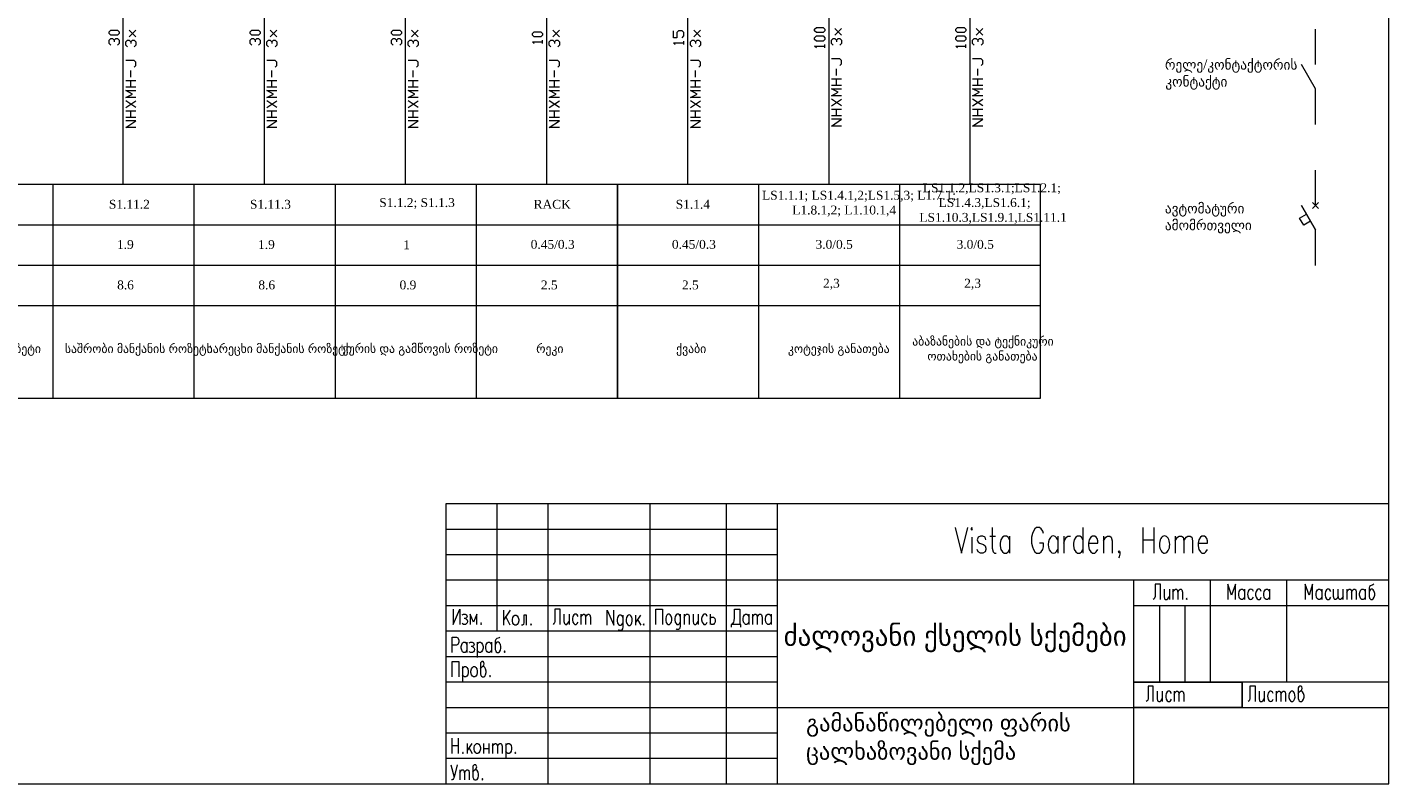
# Model space of a CAD drawing. Header units: millimetres. Extents: x 352 to 350573, y -22 to 37733.
# Tile 203 of 214: x 186088 to 221608, y -22 to 19711. Entities that reach past the tile are written whole.
import ezdxf

# ---------------------------------------------------------------- set-up
doc = ezdxf.new("R2010")
doc.units = ezdxf.units.MM
for name, color, linetype in [('PDF _Рамка1', 7, 'Continuous'), ('PDF _Текст', 7, 'Continuous'), ('PDF _Форматка', 7, 'Continuous'), ('PDF _Элемент', 7, 'Continuous')]:
    doc.layers.add(name, color=color, linetype=linetype)
doc.styles.add('PDF Sylfaen', font='sylfaen.ttf')

msp = doc.modelspace()

# ---------------------------------------------------------------- linework, layer by layer
at = {"layer": 'PDF _Рамка1', "lineweight": 0}
for points in [[(212526, 10035), (212526, 15612), (175709, 15612), (175709, 10035)], [(201483, 10035), (201483, 15612)]]:
    msp.add_lwpolyline(points, close=True, dxfattribs=at)
for points in [[(186752, 15612), (186752, 10035)], [(190436, 15612), (190436, 10035)], [(194120, 15612), (194120, 10035)], [(197800, 15612), (197800, 10035)], [(205163, 15612), (205163, 10035)], [(208847, 15612), (208847, 10035)], [(175709, 14558), (212526, 14558)], [(175709, 13507), (212526, 13507)], [(175709, 12457), (212526, 12457)]]:
    msp.add_lwpolyline(points, dxfattribs=at)
at = {"layer": 'PDF _Текст', "lineweight": 0}
for points in [[(188487, 19546), (188443, 19502), (188268, 19502), (188224, 19546), (188224, 19590), (188268, 19634), (188443, 19634), (188487, 19590)], [(192167, 19546), (192123, 19502), (191948, 19502), (191904, 19546), (191904, 19590), (191948, 19634), (192123, 19634), (192167, 19590)], [(195850, 19546), (195807, 19502), (195632, 19502), (195588, 19546), (195588, 19590), (195632, 19634), (195807, 19634), (195850, 19590)], [(199530, 19502), (199486, 19459), (199311, 19459), (199268, 19502), (199268, 19546), (199311, 19590), (199486, 19590), (199530, 19546)], [(206897, 19614), (206854, 19570), (206675, 19570), (206631, 19614), (206631, 19658), (206675, 19701), (206854, 19701), (206897, 19658)], [(210577, 19614), (210533, 19570), (210358, 19570), (210315, 19614), (210315, 19658), (210358, 19701), (210533, 19701), (210577, 19658)], [(206897, 19395), (206854, 19351), (206675, 19351), (206631, 19395), (206631, 19439), (206675, 19483), (206854, 19483), (206897, 19439)], [(210577, 19395), (210533, 19351), (210358, 19351), (210315, 19395), (210315, 19439), (210358, 19483), (210533, 19483), (210577, 19439)]]:
    msp.add_lwpolyline(points, close=True, dxfattribs=at)
for points in [[(188924, 19459), (188749, 19634)], [(188749, 19459), (188924, 19634)], [(192604, 19459), (192429, 19634)], [(192429, 19459), (192604, 19634)], [(196288, 19459), (196113, 19634)], [(196113, 19459), (196288, 19634)], [(199972, 19459), (199797, 19634)], [(199797, 19459), (199972, 19634)], [(203170, 19439), (203214, 19483), (203214, 19570), (203170, 19614), (203082, 19614), (203039, 19570), (203039, 19439), (202951, 19439), (202951, 19614)], [(203651, 19459), (203476, 19634)], [(203476, 19459), (203651, 19634)], [(207335, 19502), (207160, 19677)], [(207160, 19502), (207335, 19677)], [(211015, 19502), (210840, 19677)], [(210840, 19502), (211015, 19677)], [(188268, 19240), (188224, 19284), (188224, 19371), (188268, 19415), (188312, 19415), (188356, 19371), (188356, 19327)], [(188356, 19371), (188399, 19415), (188443, 19415), (188487, 19371), (188487, 19284), (188443, 19240)], [(188706, 19196), (188662, 19240), (188662, 19327), (188706, 19371), (188749, 19371), (188793, 19327), (188793, 19284)], [(188793, 19327), (188837, 19371), (188881, 19371), (188924, 19327), (188924, 19240), (188881, 19196)], [(191948, 19240), (191904, 19284), (191904, 19371), (191948, 19415), (191992, 19415), (192035, 19371), (192035, 19327)], [(192035, 19371), (192079, 19415), (192123, 19415), (192167, 19371), (192167, 19284), (192123, 19240)], [(192385, 19196), (192342, 19240), (192342, 19327), (192385, 19371), (192429, 19371), (192473, 19327), (192473, 19284)], [(192473, 19327), (192517, 19371), (192560, 19371), (192604, 19327), (192604, 19240), (192560, 19196)], [(195632, 19240), (195588, 19284), (195588, 19371), (195632, 19415), (195675, 19415), (195719, 19371), (195719, 19327)], [(195719, 19371), (195763, 19415), (195807, 19415), (195850, 19371), (195850, 19284), (195807, 19240)], [(196069, 19196), (196025, 19240), (196025, 19327), (196069, 19371), (196113, 19371), (196157, 19327), (196157, 19284)], [(196157, 19327), (196200, 19371), (196244, 19371), (196288, 19327), (196288, 19240), (196244, 19196)], [(199311, 19284), (199268, 19327), (199530, 19327)], [(199530, 19284), (199530, 19371)], [(199749, 19196), (199705, 19240), (199705, 19327), (199749, 19371), (199797, 19371), (199840, 19327), (199840, 19284)], [(199840, 19327), (199884, 19371), (199928, 19371), (199972, 19327), (199972, 19240), (199928, 19196)], [(202995, 19264), (202951, 19307), (203214, 19307)], [(203214, 19264), (203214, 19351)], [(203433, 19196), (203389, 19240), (203389, 19327), (203433, 19371), (203476, 19371), (203520, 19327), (203520, 19284)], [(203520, 19327), (203564, 19371), (203608, 19371), (203651, 19327), (203651, 19240), (203608, 19196)], [(206675, 19176), (206631, 19220), (206897, 19220)], [(206897, 19176), (206897, 19264)], [(207116, 19240), (207073, 19284), (207073, 19371), (207116, 19415), (207160, 19415), (207204, 19371), (207204, 19327)], [(207204, 19371), (207248, 19415), (207291, 19415), (207335, 19371), (207335, 19284), (207291, 19240)], [(210358, 19176), (210315, 19220), (210577, 19220)], [(210577, 19176), (210577, 19264)], [(210796, 19240), (210752, 19284), (210752, 19371), (210796, 19415), (210840, 19415), (210884, 19371), (210884, 19327)], [(210884, 19371), (210927, 19415), (210971, 19415), (211015, 19371), (211015, 19284), (210971, 19240)], [(188881, 18671), (188924, 18715), (188924, 18802), (188881, 18846), (188662, 18846)], [(192560, 18671), (192604, 18715), (192604, 18802), (192560, 18846), (192342, 18846)], [(196244, 18671), (196288, 18715), (196288, 18802), (196244, 18846), (196025, 18846)], [(199928, 18671), (199972, 18715), (199972, 18802), (199928, 18846), (199705, 18846)], [(203608, 18671), (203651, 18715), (203651, 18802), (203608, 18846), (203389, 18846)], [(207291, 18715), (207335, 18758), (207335, 18846), (207291, 18890), (207073, 18890)], [(210971, 18715), (211015, 18758), (211015, 18846), (210971, 18890), (210752, 18890)], [(188793, 18408), (188793, 18583)], [(192473, 18408), (192473, 18583)], [(196157, 18408), (196157, 18583)], [(199840, 18408), (199840, 18583)], [(203520, 18408), (203520, 18583)], [(207204, 18452), (207204, 18627)], [(210884, 18452), (210884, 18627)], [(188662, 18321), (188924, 18321)], [(188924, 18146), (188662, 18146)], [(188793, 18146), (188793, 18321)], [(192342, 18321), (192604, 18321)], [(192604, 18146), (192342, 18146)], [(192473, 18146), (192473, 18321)], [(196025, 18321), (196288, 18321)], [(196288, 18146), (196025, 18146)], [(196157, 18146), (196157, 18321)], [(199705, 18321), (199972, 18321)], [(199972, 18146), (199705, 18146)], [(199840, 18146), (199840, 18321)], [(203389, 18321), (203651, 18321)], [(203651, 18146), (203389, 18146)], [(203520, 18146), (203520, 18321)], [(207073, 18365), (207335, 18365)], [(207335, 18190), (207073, 18190)], [(207204, 18190), (207204, 18365)], [(210752, 18365), (211015, 18365)], [(211015, 18190), (210752, 18190)], [(210884, 18190), (210884, 18365)], [(188924, 17879), (188662, 17879), (188837, 17967), (188662, 18058), (188924, 18058)], [(188924, 17617), (188662, 17792)], [(188662, 17617), (188924, 17792)], [(192604, 17879), (192342, 17879), (192517, 17967), (192342, 18058), (192604, 18058)], [(192604, 17617), (192342, 17792)], [(192342, 17617), (192604, 17792)], [(196288, 17879), (196025, 17879), (196200, 17967), (196025, 18058), (196288, 18058)], [(196288, 17617), (196025, 17792)], [(196025, 17617), (196288, 17792)], [(199972, 17879), (199705, 17879), (199884, 17967), (199705, 18058), (199972, 18058)], [(199972, 17617), (199705, 17792)], [(199705, 17617), (199972, 17792)], [(203651, 17879), (203389, 17879), (203564, 17967), (203389, 18058), (203651, 18058)], [(203651, 17617), (203389, 17792)], [(203389, 17617), (203651, 17792)], [(207335, 17923), (207073, 17923), (207248, 18015), (207073, 18102), (207335, 18102)], [(207335, 17661), (207073, 17836)], [(207073, 17661), (207335, 17836)], [(211015, 17923), (210752, 17923), (210927, 18015), (210752, 18102), (211015, 18102)], [(211015, 17661), (210752, 17836)], [(210752, 17661), (211015, 17836)], [(188662, 17529), (188924, 17529)], [(188793, 17354), (188793, 17529)], [(192342, 17529), (192604, 17529)], [(192473, 17354), (192473, 17529)], [(196025, 17529), (196288, 17529)], [(196157, 17354), (196157, 17529)], [(199705, 17529), (199972, 17529)], [(199840, 17354), (199840, 17529)], [(203389, 17529), (203651, 17529)], [(203520, 17354), (203520, 17529)], [(207073, 17573), (207335, 17573)], [(207204, 17398), (207204, 17573)], [(210752, 17573), (211015, 17573)], [(210884, 17398), (210884, 17573)], [(188924, 17354), (188662, 17354)], [(188924, 17092), (188662, 17092), (188924, 17267), (188662, 17267)], [(192604, 17354), (192342, 17354)], [(192604, 17092), (192342, 17092), (192604, 17267), (192342, 17267)], [(196288, 17354), (196025, 17354)], [(196288, 17092), (196025, 17092), (196288, 17267), (196025, 17267)], [(199972, 17354), (199705, 17354)], [(199972, 17092), (199705, 17092), (199972, 17267), (199705, 17267)], [(203651, 17354), (203389, 17354)], [(203651, 17092), (203389, 17092), (203651, 17267), (203389, 17267)], [(207335, 17398), (207073, 17398)], [(207335, 17135), (207073, 17135), (207335, 17310), (207073, 17310)], [(211015, 17398), (210752, 17398)], [(211015, 17135), (210752, 17135), (211015, 17310), (210752, 17310)]]:
    msp.add_lwpolyline(points, dxfattribs=at)
at = {"layer": 'PDF _Форматка', "lineweight": 0}
for points in [[(167117, 37686), (167117, 36127), (167117, -22), (221608, -22), (221608, 36127), (178418, 36127)], [(197020, -22), (197020, 7290), (221608, 7290)], [(198349, 3964), (198349, 7290)], [(199677, -22), (199677, 7290)], [(202339, -22), (202339, 7290)], [(204332, -22), (204332, 7290)], [(205660, -22), (205660, 7290)], [(197020, 6621), (205660, 6621)], [(210299, 6661), (210462, 5997), (210625, 6661)], [(210728, 6407), (210728, 5997)], [(211098, 6343), (211078, 6407), (211019, 6438), (210955, 6438), (210895, 6407), (210872, 6343), (210895, 6283), (210935, 6251), (211039, 6220), (211078, 6188), (211098, 6124), (211098, 6092), (211078, 6029), (211019, 5997), (210955, 5997), (210895, 6029), (210872, 6092)], [(211202, 6438), (211345, 6438)], [(211265, 6661), (211265, 6124), (211285, 6029), (211325, 5997), (211369, 5997)], [(211715, 6343), (211675, 6407), (211635, 6438), (211572, 6438), (211532, 6407), (211492, 6343), (211468, 6251), (211468, 6188), (211492, 6092), (211532, 6029), (211572, 5997), (211635, 5997), (211675, 6029), (211715, 6092)], [(211715, 6438), (211715, 5997)], [(212602, 6502), (212582, 6566), (212538, 6629), (212499, 6661), (212415, 6661), (212375, 6629), (212336, 6566), (212312, 6502), (212292, 6407), (212292, 6251), (212312, 6156), (212336, 6092), (212375, 6029), (212415, 5997), (212499, 5997), (212538, 6029), (212582, 6092), (212602, 6156), (212602, 6251), (212499, 6251)], [(212972, 6438), (212972, 5997)], [(213135, 6438), (213135, 5997)], [(213135, 6251), (213155, 6343), (213199, 6407), (213239, 6438), (213302, 6438)], [(213628, 6343), (213589, 6407), (213549, 6438), (213485, 6438), (213445, 6407), (213402, 6343), (213382, 6251), (213382, 6188), (213402, 6092), (213445, 6029), (213485, 5997), (213549, 5997), (213589, 6029), (213628, 6092)], [(213628, 6661), (213628, 5997)], [(213776, 6251), (214022, 6251), (214022, 6311), (213998, 6375), (213978, 6407), (213939, 6438), (213875, 6438), (213835, 6407), (213795, 6343), (213776, 6251), (213776, 6188), (213795, 6092), (213835, 6029), (213875, 5997), (213939, 5997), (213978, 6029), (214022, 6092)], [(214165, 6438), (214165, 5997)], [(214165, 6311), (214225, 6407), (214269, 6438), (214329, 6438), (214368, 6407), (214392, 6311), (214392, 5997)], [(215192, 6661), (215192, 5997)], [(215482, 6661), (215482, 5997)], [(216035, 6438), (216035, 5997)], [(216035, 6311), (216099, 6407), (216139, 6438), (216202, 6438), (216242, 6407), (216262, 6311), (216262, 5997)], [(216262, 6311), (216326, 6407), (216365, 6438), (216425, 6438), (216469, 6407), (216489, 6311), (216489, 5997)], [(216632, 6251), (216879, 6251), (216879, 6311), (216859, 6375), (216839, 6407), (216799, 6438), (216735, 6438), (216696, 6407), (216652, 6343), (216632, 6251), (216632, 6188), (216652, 6092), (216696, 6029), (216735, 5997), (216799, 5997), (216839, 6029), (216879, 6092)], [(214595, 6029), (214575, 5997), (214555, 6029), (214575, 6060), (214595, 6029), (214595, 5965), (214575, 5901), (214555, 5869)], [(215192, 6343), (215482, 6343)], [(197020, 5957), (205660, 5957)], [(197020, 5293), (205660, 5293), (221608, 5293)], [(214961, -22), (214961, 5293)], [(215649, 4787), (215649, 5185), (215514, 5185), (215514, 4863), (215498, 4823), (215486, 4803), (215462, 4787)], [(215749, 5050), (215749, 4863), (215761, 4803), (215785, 4787), (215820, 4787), (215844, 4803), (215884, 4863)], [(215884, 5050), (215884, 4787)], [(215979, 5050), (215979, 4787)], [(215979, 4974), (216019, 5034), (216043, 5050), (216067, 5050), (216091, 5034), (216103, 4974), (216103, 4787)], [(216103, 4974), (216143, 5034), (216166, 5050), (216190, 5050), (216214, 5034), (216230, 4974), (216230, 4787)], [(216958, 2635), (216958, 5293)], [(217607, 4787), (217607, 5185), (217507, 4899), (217408, 5185), (217408, 4787)], [(217841, 4843), (217817, 4803), (217789, 4787), (217754, 4787), (217730, 4803), (217718, 4823), (217706, 4843), (217694, 4899), (217694, 4939), (217706, 4994), (217730, 5034), (217754, 5050), (217789, 5050), (217817, 5034), (217841, 4994)], [(217841, 5050), (217841, 4787)], [(218283, 4994), (218259, 5034), (218235, 5050), (218199, 5050), (218175, 5034), (218148, 4994), (218136, 4939), (218136, 4899), (218148, 4843), (218175, 4803), (218199, 4787), (218235, 4787), (218259, 4803), (218283, 4843)], [(218494, 4843), (218470, 4803), (218446, 4787), (218406, 4787), (218382, 4803), (218370, 4823), (218358, 4843), (218346, 4899), (218346, 4939), (218358, 4994), (218382, 5034), (218406, 5050), (218446, 5050), (218470, 5034), (218494, 4994)], [(218494, 5050), (218494, 4787)], [(218951, 2635), (218951, 5293)], [(219623, 4787), (219623, 5185), (219528, 4899), (219428, 5185), (219428, 4787)], [(219858, 4843), (219834, 4803), (219810, 4787), (219775, 4787), (219747, 4803), (219735, 4823), (219723, 4843), (219711, 4899), (219711, 4939), (219723, 4994), (219747, 5034), (219775, 5050), (219810, 5050), (219834, 5034), (219858, 4994)], [(219858, 5050), (219858, 4787)], [(220093, 4994), (220069, 5034), (220045, 5050), (220009, 5050), (219981, 5034), (219958, 4994), (219946, 4939), (219946, 4899), (219958, 4843), (219981, 4803), (220009, 4787), (220045, 4787), (220069, 4803), (220093, 4843)], [(220292, 4863), (220256, 4803), (220228, 4787), (220204, 4787), (220180, 4803), (220168, 4863), (220168, 5050)], [(220415, 4863), (220379, 4803), (220351, 4787), (220328, 4787), (220304, 4803), (220292, 4863), (220292, 5050)], [(220415, 4787), (220415, 5050)], [(220514, 5050), (220514, 4787)], [(220514, 4974), (220550, 5034), (220574, 5050), (220598, 5050), (220626, 5034), (220638, 4974), (220638, 4787)], [(220638, 4974), (220674, 5034), (220697, 5050), (220725, 5050), (220749, 5034), (220761, 4974), (220761, 4787)], [(220996, 4843), (220972, 4803), (220944, 4787), (220908, 4787), (220884, 4803), (220873, 4823), (220861, 4843), (220849, 4899), (220849, 4939), (220861, 4994), (220884, 5034), (220908, 5050), (220944, 5050), (220972, 5034), (220996, 4994)], [(220996, 5050), (220996, 4787)], [(221219, 5185), (221191, 5165), (221131, 5145), (221107, 5126), (221095, 5090), (221095, 4863), (221107, 4823), (221119, 4803), (221143, 4787), (221179, 4787), (221203, 4803), (221231, 4843), (221242, 4899), (221242, 4939), (221231, 4994), (221219, 5014), (221203, 5034), (221179, 5050), (221143, 5050), (221119, 5034), (221095, 4994)], [(197020, 4628), (205660, 4628)], [(214961, 4628), (221608, 4628)], [(215637, 2635), (215637, 4628)], [(216294, 2635), (216294, 4628)], [(197203, 4533), (197203, 4135), (197374, 4533), (197374, 4135)], [(197438, 4382), (197473, 4402), (197509, 4402), (197549, 4382), (197561, 4342), (197549, 4306), (197521, 4286), (197485, 4286)], [(197521, 4286), (197549, 4266), (197561, 4250), (197573, 4211), (197561, 4175), (197549, 4155), (197521, 4135), (197473, 4135), (197438, 4155)], [(197819, 4135), (197819, 4402), (197732, 4191), (197644, 4402), (197644, 4135)], [(198687, 4509), (198512, 4242)], [(198512, 4509), (198512, 4111)], [(198687, 4111), (198575, 4338)], [(199116, 4111), (199116, 4378), (199045, 4378), (199045, 4187), (199033, 4131), (199009, 4111), (198981, 4111)], [(199992, 4135), (199992, 4533), (199856, 4533), (199856, 4211), (199844, 4175), (199828, 4155), (199805, 4135)], [(200091, 4402), (200091, 4211), (200103, 4155), (200127, 4135), (200163, 4135), (200186, 4155), (200226, 4211)], [(200226, 4402), (200226, 4135)], [(200461, 4342), (200433, 4382), (200409, 4402), (200373, 4402), (200350, 4382), (200326, 4342), (200310, 4286), (200310, 4250), (200326, 4191), (200350, 4155), (200373, 4135), (200409, 4135), (200433, 4155), (200461, 4191)], [(200533, 4402), (200533, 4135)], [(200533, 4326), (200572, 4382), (200596, 4402), (200620, 4402), (200644, 4382), (200656, 4326), (200656, 4135)], [(200656, 4326), (200696, 4382), (200720, 4402), (200743, 4402), (200767, 4382), (200779, 4326), (200779, 4135)], [(201221, 4111), (201221, 4509), (201392, 4111), (201392, 4509)], [(201627, 4318), (201615, 4338), (201603, 4358), (201579, 4378), (201539, 4378), (201515, 4358), (201491, 4318), (201479, 4262), (201479, 4227), (201491, 4167), (201515, 4131), (201539, 4111), (201579, 4111), (201603, 4131), (201627, 4167)], [(201627, 4378), (201627, 4071), (201615, 4016), (201603, 3996), (201579, 3976), (201539, 3976), (201515, 3996)], [(201961, 4378), (201961, 4111)], [(202084, 4378), (201961, 4187)], [(202486, 4135), (202486, 4533), (202657, 4533), (202657, 4135)], [(203126, 4342), (203114, 4362), (203102, 4382), (203079, 4402), (203039, 4402), (203015, 4382), (202991, 4342), (202979, 4286), (202979, 4250), (202991, 4191), (203015, 4155), (203039, 4135), (203079, 4135), (203102, 4155), (203126, 4191)], [(203126, 4402), (203126, 4095), (203114, 4040), (203102, 4020), (203079, 4004), (203039, 4004), (203015, 4020)], [(203226, 4402), (203226, 4135)], [(203226, 4326), (203262, 4382), (203285, 4402), (203325, 4402), (203349, 4382), (203361, 4342), (203361, 4135)], [(203460, 4402), (203460, 4211), (203472, 4155), (203496, 4135), (203532, 4135), (203556, 4155), (203596, 4211)], [(203596, 4402), (203596, 4135)], [(203830, 4342), (203807, 4382), (203779, 4402), (203743, 4402), (203719, 4382), (203695, 4342), (203683, 4286), (203683, 4250), (203695, 4191), (203719, 4155), (203743, 4135), (203779, 4135), (203807, 4155), (203830, 4191)], [(203902, 4402), (203902, 4135)], [(203902, 4286), (203914, 4306), (203942, 4326), (203978, 4326), (203990, 4326), (204013, 4306), (204025, 4286), (204037, 4250), (204037, 4211), (204025, 4175), (204013, 4155), (203990, 4135), (203942, 4135), (203914, 4155), (203902, 4175)], [(204479, 4135), (204519, 4191), (204531, 4231), (204542, 4306), (204542, 4533), (204678, 4533), (204678, 4135)], [(204912, 4191), (204889, 4155), (204865, 4135), (204825, 4135), (204801, 4155), (204789, 4175), (204777, 4191), (204765, 4250), (204765, 4286), (204777, 4342), (204801, 4382), (204825, 4402), (204865, 4402), (204889, 4382), (204912, 4342)], [(204912, 4402), (204912, 4135)], [(205012, 4402), (205012, 4135)], [(205012, 4326), (205048, 4382), (205072, 4402), (205099, 4402), (205123, 4382), (205135, 4326), (205135, 4135)], [(205135, 4326), (205171, 4382), (205195, 4402), (205223, 4402), (205247, 4382), (205259, 4326), (205259, 4135)], [(205493, 4191), (205469, 4155), (205442, 4135), (205406, 4135), (205382, 4155), (205370, 4175), (205358, 4191), (205346, 4250), (205346, 4286), (205358, 4342), (205382, 4382), (205406, 4402), (205442, 4402), (205469, 4382), (205493, 4342)], [(205493, 4402), (205493, 4135)], [(197020, 3964), (205660, 3964)], [(202008, 4262), (202096, 4111)], [(204702, 4059), (204702, 4135), (204455, 4135), (204455, 4059)], [(197175, 3403), (197175, 3801), (197286, 3801), (197322, 3781), (197334, 3765), (197346, 3725), (197346, 3670), (197334, 3630), (197322, 3610), (197286, 3594), (197175, 3594)], [(197557, 3459), (197533, 3423), (197509, 3403), (197469, 3403), (197446, 3423), (197434, 3443), (197422, 3459), (197410, 3518), (197410, 3554), (197422, 3610), (197446, 3650), (197469, 3670), (197509, 3670), (197533, 3650), (197557, 3610)], [(197557, 3670), (197557, 3403)], [(197621, 3650), (197656, 3670), (197692, 3670), (197732, 3650), (197744, 3610), (197732, 3574), (197704, 3554), (197668, 3554)], [(197704, 3554), (197732, 3534), (197744, 3518), (197756, 3479), (197744, 3443), (197732, 3423), (197704, 3403), (197656, 3403), (197621, 3423)], [(197827, 3670), (197827, 3272)], [(197827, 3610), (197855, 3650), (197879, 3670), (197915, 3670), (197939, 3650), (197967, 3610), (197979, 3554), (197979, 3518), (197967, 3459), (197939, 3423), (197915, 3403), (197879, 3403), (197855, 3423), (197827, 3459)], [(198197, 3459), (198174, 3423), (198150, 3403), (198114, 3403), (198090, 3423), (198074, 3443), (198062, 3459), (198050, 3518), (198050, 3554), (198062, 3610), (198090, 3650), (198114, 3670), (198150, 3670), (198174, 3650), (198197, 3610)], [(198197, 3670), (198197, 3403)], [(198420, 3801), (198396, 3781), (198337, 3765), (198309, 3745), (198297, 3705), (198297, 3479), (198309, 3443), (198321, 3423), (198349, 3403), (198384, 3403), (198408, 3423), (198432, 3459), (198444, 3518), (198444, 3554), (198432, 3610), (198420, 3630), (198408, 3650), (198384, 3670), (198349, 3670), (198321, 3650), (198297, 3610)], [(197020, 3300), (205660, 3300)], [(197171, 2767), (197171, 3164), (197346, 3164), (197346, 2767)], [(197442, 3033), (197442, 2631)], [(197442, 2973), (197469, 3013), (197493, 3033), (197529, 3033), (197553, 3013), (197581, 2973), (197593, 2918), (197593, 2878), (197581, 2822), (197553, 2786), (197529, 2767), (197493, 2767), (197469, 2786), (197442, 2822)], [(197911, 2973), (197939, 3013), (197963, 3033), (197998, 3069), (198010, 3109), (197998, 3144), (197987, 3164), (197951, 3164), (197923, 3144), (197911, 3129), (197911, 2842), (197923, 2802), (197939, 2786), (197963, 2767), (197998, 2767), (198022, 2786), (198046, 2822), (198062, 2878), (198062, 2918), (198046, 2973), (198022, 3013), (197998, 3033), (197963, 3033)], [(197020, 2635), (205660, 2635)], [(214961, 2635), (221608, 2635)], [(215466, 2126), (215466, 2524), (215331, 2524), (215331, 2202), (215319, 2162), (215307, 2142), (215283, 2126)], [(217786, 1971), (217786, 2635)], [(218128, 2126), (218128, 2524), (217988, 2524), (217988, 2202), (217976, 2162), (217965, 2142), (217941, 2126)], [(219249, 2333), (219273, 2373), (219297, 2393), (219337, 2428), (219349, 2468), (219337, 2504), (219325, 2524), (219285, 2524), (219261, 2504), (219249, 2484), (219249, 2202), (219261, 2162), (219273, 2142), (219297, 2126), (219337, 2126), (219361, 2142), (219385, 2182), (219397, 2237), (219397, 2277), (219385, 2333), (219361, 2373), (219337, 2393), (219297, 2393)], [(215566, 2393), (215566, 2202), (215578, 2142), (215606, 2126), (215641, 2126), (215665, 2142), (215701, 2202)], [(215701, 2393), (215701, 2126)], [(215936, 2333), (215912, 2373), (215888, 2393), (215852, 2393), (215824, 2373), (215800, 2333), (215789, 2277), (215789, 2237), (215800, 2182), (215824, 2142), (215852, 2126), (215888, 2126), (215912, 2142), (215936, 2182)], [(216011, 2393), (216011, 2126)], [(216011, 2313), (216047, 2373), (216071, 2393), (216099, 2393), (216123, 2373), (216135, 2313), (216135, 2126)], [(216135, 2313), (216170, 2373), (216194, 2393), (216222, 2393), (216246, 2373), (216258, 2313), (216258, 2126)], [(218223, 2393), (218223, 2202), (218239, 2142), (218263, 2126), (218299, 2126), (218323, 2142), (218362, 2202)], [(218362, 2393), (218362, 2126)], [(218669, 2393), (218669, 2126)], [(218669, 2313), (218704, 2373), (218732, 2393), (218756, 2393), (218780, 2373), (218792, 2313), (218792, 2126)], [(218792, 2313), (218828, 2373), (218856, 2393), (218879, 2393), (218903, 2373), (218915, 2313), (218915, 2126)], [(197020, 1971), (205660, 1971), (221608, 1971)], [(197020, 1307), (205660, 1307)], [(197167, 1167), (197167, 766)], [(197342, 766), (197342, 1167)], [(197167, 976), (197342, 976)], [(197565, 1032), (197565, 766)], [(197688, 1032), (197565, 845)], [(197613, 921), (197700, 766)], [(197995, 1032), (197995, 766)], [(197995, 901), (198130, 901)], [(198130, 1032), (198130, 766)], [(198229, 1032), (198229, 766)], [(198229, 957), (198269, 1012), (198293, 1032), (198317, 1032), (198341, 1012), (198353, 957), (198353, 766)], [(198353, 957), (198392, 1012), (198416, 1032), (198440, 1032), (198464, 1012), (198476, 957), (198476, 766)], [(198575, 1032), (198575, 634)], [(198575, 976), (198599, 1012), (198623, 1032), (198663, 1032), (198687, 1012), (198711, 976), (198723, 921), (198723, 881), (198711, 825), (198687, 785), (198663, 766), (198623, 766), (198599, 785), (198575, 825)], [(197020, 642), (205660, 642)], [(197135, 475), (197223, 153)], [(197306, 475), (197223, 153), (197211, 113), (197195, 93), (197171, 77), (197159, 77)], [(197716, 284), (197740, 324), (197764, 340), (197800, 380), (197816, 416), (197800, 455), (197788, 475), (197752, 475), (197728, 455), (197716, 435), (197716, 153), (197728, 113), (197740, 93), (197764, 77), (197800, 77), (197827, 93), (197851, 133), (197863, 189), (197863, 229), (197851, 284), (197827, 324), (197800, 340), (197764, 340)], [(197370, 340), (197370, 77)], [(197370, 264), (197406, 324), (197430, 340), (197457, 340), (197481, 324), (197493, 264), (197493, 77)], [(197493, 264), (197529, 324), (197553, 340), (197581, 340), (197605, 324), (197617, 264), (197617, 77)]]:
    msp.add_lwpolyline(points, dxfattribs=at)
for points in [[(210708, 6629), (210728, 6597), (210748, 6629), (210728, 6661)], [(216337, 4823), (216326, 4803), (216337, 4787), (216353, 4803)], [(198810, 4378), (198846, 4378), (198870, 4358), (198898, 4318), (198909, 4262), (198909, 4227), (198898, 4167), (198870, 4131), (198846, 4111), (198810, 4111), (198786, 4131), (198758, 4167), (198746, 4227), (198746, 4262), (198758, 4318), (198786, 4358)], [(197931, 4175), (197919, 4155), (197931, 4135), (197943, 4155)], [(199228, 4147), (199216, 4131), (199228, 4111), (199240, 4131)], [(202172, 4147), (202160, 4131), (202172, 4111), (202183, 4131)], [(198543, 3443), (198532, 3423), (198543, 3403), (198555, 3423)], [(197728, 3033), (197764, 3033), (197788, 3013), (197816, 2973), (197827, 2918), (197827, 2878), (197816, 2822), (197788, 2786), (197764, 2767), (197728, 2767), (197704, 2786), (197676, 2822), (197664, 2878), (197664, 2918), (197676, 2973), (197704, 3013)], [(198158, 2802), (198146, 2786), (198158, 2767), (198170, 2786)], [(214961, 2631), (217786, 2631), (217786, 1967), (214961, 1967)], [(197453, 805), (197442, 785), (197453, 766), (197465, 785)], [(197812, 1032), (197847, 1032), (197871, 1012), (197895, 976), (197911, 921), (197911, 881), (197895, 825), (197871, 785), (197847, 766), (197812, 766), (197788, 785), (197760, 825), (197748, 881), (197748, 921), (197760, 976), (197788, 1012)], [(198822, 805), (198810, 785), (198822, 766), (198834, 785)], [(197963, 113), (197951, 93), (197963, 77), (197975, 93)]]:
    msp.add_lwpolyline(points, close=True, dxfattribs=at)
for centre, major_axis, ratio, start_param, end_param in [((212859, 6218), (0, 226), 0.598129, 5.297483, 10.407231), ((215759, 6218), (0, 226), 0.596181, 0.223267, 6.506452), ((218007, 4919), (0, 135), 0.618601, 5.306868, 10.396754), ((201794, 4244), (-2, 138), 0.585545, 0.232364, 6.515549), ((202824, 4268), (-2, 138), 0.585545, 0.232364, 6.515549), ((218526, 2259), (-2, 136), 0.592488, 5.279345, 10.385211), ((219082, 2259), (-2, 138), 0.587486, 0.229545, 6.51273)]:
    msp.add_ellipse(centre, major_axis=major_axis, ratio=ratio, start_param=start_param, end_param=end_param, dxfattribs=at)
at = {"layer": 'PDF _Элемент', "lineweight": 0}
for points in [[(188594, 15612), (188594, 25366), (188594, 23381)], [(192278, 15612), (192278, 25366), (192278, 23381)], [(195958, 15612), (195958, 25366), (195958, 23381)], [(199641, 15612), (199641, 25358), (199641, 23373)], [(203325, 15612), (203325, 25358)], [(207005, 15612), (207005, 25354), (207005, 23369)], [(210689, 15612), (210689, 25346), (210689, 23361)], [(219699, 18735), (219699, 19662)], [(219699, 17175), (219699, 18102), (219333, 18735)], [(219699, 15059), (219699, 15986)], [(219699, 13499), (219699, 14426), (219333, 15059), (219699, 14426)], [(219779, 14979), (219619, 15138)], [(219779, 15138), (219619, 14979)], [(219568, 14653), (219389, 14546), (219281, 14729), (219464, 14832)]]:
    msp.add_lwpolyline(points, dxfattribs=at)

# ---------------------------------------------------------------- texts
at = {"layer": 'PDF _Текст', "attachment_point": 4, "style": 'PDF Sylfaen'}
for s, insert, char_height in [('რელე/კონტაქტორის', (215768, 18696), 263.01), ('კონტაქტი', (215780, 18254), 263), ('LS1.1.2,LS1.3.1;LS1.2.1;', (209451, 15497), 231.45), ('LS1.1.1; LS1.4.1,2;LS1.5,3; L1.7.1;', (205258, 15302), 231.45), ('S1.11.2', (188219, 15091), 231.5), ('S1.11.3', (191899, 15091), 231.5), ('S1.1.2; S1.1.3', (195272, 15111), 231.45), ('RACK', (199298, 15091), 231.5), ('S1.1.4', (203006, 15091), 231.5), ('L1.8.1,2; L1.10.1,4', (206046, 14916), 231.45), ('LS1.4.3,LS1.6.1;', (209865, 15111), 231.45), ('ავტომატური', (215768, 14945), 263), ('LS1.10.3,LS1.9.1,LS1.11.1', (209363, 14725), 231.45), ('ამომრთველი', (215768, 14507), 263), ('0.45/0.3', (199223, 14045), 231.5), ('0.45/0.3', (202907, 14045), 231.5), ('3.0/0.5', (206654, 14045), 231.5), ('3.0/0.5', (210334, 14045), 231.5), ('1.9', (188430, 14041), 231.5), ('1.9', (192110, 14041), 231.5), ('1', (195897, 14037), 231), ('2,3', (206849, 13007), 231.5), ('2,3', (210533, 13007), 231.5), ('8.6', (188434, 12987), 231.5), ('8.6', (192118, 12987), 231.5), ('0.9', (195802, 12987), 231.5), ('2.5', (199489, 12987), 231.5), ('2.5', (203169, 12987), 231.5), ('მაცივრის როზეტი', (183847, 11292), 231.45), ('საშრობი მანქანის როზეტი', (187069, 11292), 231.45), ('სარეცხი მანქანის როზეტი', (190769, 11292), 231.45), ('ქურის და გამწოვის როზეტი', (194314, 11296), 231.45), ('რეკი', (199366, 11292), 231.5), ('ქვაბი', (203018, 11292), 231.5), ('კოტეჯის განათება', (205934, 11292), 231.45), ('აბაზანების და ტექნიკური', (209176, 11487), 231.45), ('ოთახების განათება', (209570, 11097), 231.45), ('ძალოვანი ქსელის სქემები', (205820, 3757), 531.62), ('გამანაწილებელი ფარის \\Pცალხაზოვანი სქემა', (206408, 1126), 443.02)]:
    msp.add_mtext(s, dxfattribs=dict(at, insert=insert, char_height=char_height))

doc.saveas('drawing.dxf')
